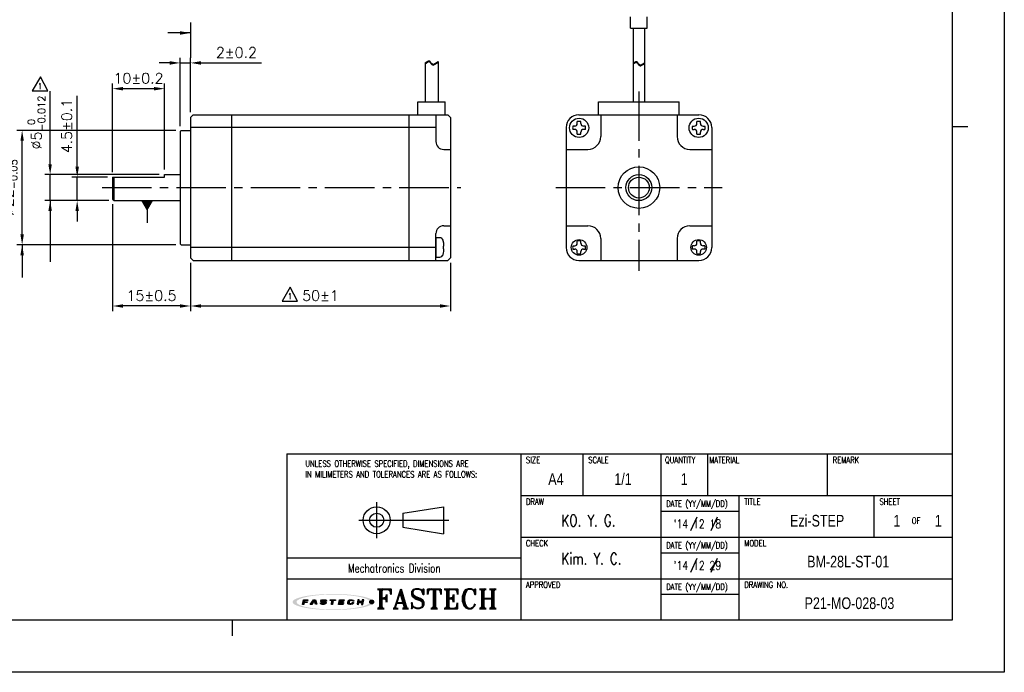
# Model space of a CAD drawing. Header units: millimetres. Extents: x 0 to 297, y 0 to 210.
# Tile 2 of 3: x 108 to 297, y 0 to 126. Entities that reach past the tile are written whole.
import ezdxf

# ---------------------------------------------------------------- set-up
doc = ezdxf.new("R2010")
doc.units = ezdxf.units.MM
doc.header["$PDSIZE"] = -1
doc.linetypes.add('CENTER2', pattern=[28.575, 19.05, -3.175, 3.175, -3.175])
doc.layers.add('\\M+5B4D6\\M+5CAB5\\M+5CFDF', color=7, linetype='Continuous', lineweight=25)
for name, color, linetype in [('DIM', 3, 'Continuous'), ('LAYER_2', 1, 'Continuous'), ('LAYER_4', 3, 'Continuous'), ('SHEET', 1, 'Continuous')]:
    doc.layers.add(name, color=color, linetype=linetype)
doc.styles.add('SHB', font='romans.shx', dxfattribs={"width": 0.75, "bigfont": 'whgtxt.shx'})
doc.styles.add('SHEET1', font='ROMANS.SHX', dxfattribs={"width": 0.8, "height": 3})
doc.styles.add('SHEET2', font='txt', dxfattribs={"width": 0.8, "height": 3})
doc.styles.add('SHEET3', font='ROMANT.SHX', dxfattribs={"height": 3})
doc.styles.get("Standard").update_dxf_attribs({"font": 'txt.shx', "bigfont": 'whgtxt.shx'})
doc.dimstyles.new('ISO-25', dxfattribs={"dimtxt": 2.5, "dimasz": 2.5, "dimexe": 1.25, "dimexo": 0.625, "dimtad": 1, "dimtxsty": 'Standard', "dimcen": 2.5, "dimadec": 0, "dimazin": 0, "dimtfac": 1, "dimtmove": 0, "dimatfit": 3, "dimfxl": 0, "dimarcsym": 0})

# ---------------------------------------------------------------- blocks, each defined once
blk = doc.blocks.new('AI9-BLK2')
at = {"layer": 'LAYER_4'}
h = blk.add_hatch(color=12, dxfattribs=at)
edge = h.paths.add_edge_path()
edge.add_spline(control_points=[(66.5, 0), (66.5, -3.5), (61.3, -5.3), (58.7, -6.3), (52, -8.8), (44.8, -10), (37.7, -11), (17.3, -13.9), (-3.7, -14.1), (-24.3, -12.5), (-32.9, -11.8), (-41.6, -10.8), (-50, -8.9), (-54.9, -7.7), (-60.6, -6.4), (-64.7, -3.2), (-73, 3.4), (-52.4, 8.3), (-49.2, 9), (-40.6, 10.9), (-31.8, 11.9), (-23.1, 12.6), (-12.4, 13.4), (-1.5, 13.6), (9.2, 13.3), (19.1, 13), (29, 12.3), (38.8, 10.9), (45.7, 9.9), (52.7, 8.7), (59.3, 6.1), (61.8, 5.2), (66.5, 3.3), (66.5, 0), (66.6, -0.8), (73.6, -0.7), (73.6, 0), (73.5, 3.5), (68.7, 5.4), (66.1, 6.4), (59.6, 9), (52.6, 10.3), (45.8, 11.3), (24.9, 14.6), (3.4, 15.1), (-17.7, 14), (-27.4, 13.6), (-37.2, 12.7), (-46.8, 11.2), (-53.5, 10.1), (-60.4, 8.7), (-66.7, 6.1), (-69.1, 5.1), (-73.9, 3.1), (-73.6, -0.3), (-73.4, -3.7), (-68.1, -5.6), (-65.5, -6.6), (-58.9, -9.2), (-51.8, -10.4), (-44.8, -11.5), (-35, -13), (-25, -13.7), (-15.1, -14.2), (5.8, -15), (27.1, -14.4), (47.8, -11), (54.2, -9.9), (60.6, -8.6), (66.6, -6.1), (69.1, -5.1), (73.5, -3.2), (73.6, 0), (73.6, 0.8), (66.6, 0.9), (66.5, 0)], knot_values=[0, 0, 0, 0, 1, 1, 1, 2, 2, 2, 3, 3, 3, 4, 4, 4, 5, 5, 5, 6, 6, 6, 7, 7, 7, 8, 8, 8, 9, 9, 9, 10, 10, 10, 11, 11, 11, 12, 12, 12, 13, 13, 13, 14, 14, 14, 15, 15, 15, 16, 16, 16, 17, 17, 17, 18, 18, 18, 19, 19, 19, 20, 20, 20, 21, 21, 21, 22, 22, 22, 23, 23, 23, 24, 24, 24, 25, 25, 25, 25], degree=3, periodic=0)
blk = doc.blocks.new('AI9-BLK1')
at = {"layer": 'LAYER_4', "color": 7}
blk.add_blockref('AI9-BLK2', (0, 0), dxfattribs=at)
blk = doc.blocks.new('AI9-BLK3')
at = {"layer": 'LAYER_2'}
for points in [[(-55.6, -4.3), (-54.1, 4.2), (-45.8, 4.1), (-46, 2.8), (-51.9, 2.8), (-52.2, 0.7), (-46.8, 0.6), (-47, -0.8), (-52.4, -0.8), (-53.1, -4.3)], [(-41.4, -4.2), (-35.7, 4.2), (-32.1, 4.2), (-29.5, -4.1), (-32.2, -4.1), (-34.2, 2.7), (-38.7, -4.2)], [(-5.3, 4.2), (4.3, 4.1), (4.1, 2.7), (0.4, 2.7), (-0.8, -4.2), (-3.2, -4.2), (-2.1, 2.7), (-5.6, 2.7)], [(11.4, 4.2), (20, 4.1), (19.8, 2.8), (13.7, 2.8), (13.4, 0.8), (19, 0.7), (18.8, -0.6), (13.1, -0.6), (12.7, -2.7), (18.7, -2.8), (18.5, -4.2), (9.9, -4.2)], [(45, 4.2), (43.5, -4.1), (46, -4.2), (46.6, -0.6), (52.3, -0.7), (51.7, -4.2), (54.1, -4.2), (55.6, 4.2), (53.1, 4.2), (52.5, 0.8), (46.9, 0.8), (47.5, 4.2)]]:
    blk.add_hatch(color=12, dxfattribs=at).paths.add_polyline_path(points)
h = blk.add_hatch(color=12, dxfattribs=at)
edge = h.paths.add_edge_path()
edge.add_spline(control_points=[(-15.2, -1.5), (-15.2, -2.9), (-16.3, -2.9), (-17.5, -2.9), (-17.7, -2.9), (-18.2, -2.9), (-18.5, -2.9), (-20, -2.9), (-20.4, -2.7), (-20.4, -2.1), (-20.4, -1.9), (-20.4, -1.4), (-20.4, -1.4), (-20.4, -1.4), (-22.9, -1.4), (-22.9, -1.4), (-22.9, -1.4), (-22.9, -2.3), (-22.9, -2.5), (-22.9, -3.9), (-21.3, -4.3), (-19.8, -4.3), (-19.5, -4.3), (-17.1, -4.3), (-16.9, -4.3), (-14.1, -4.3), (-12.8, -3.1), (-12.8, -1.8), (-12.8, -1.7), (-12.8, -1.1), (-12.8, -1), (-12.8, 0.2), (-14.1, 0.7), (-16.1, 0.7), (-16.3, 0.7), (-17.5, 0.7), (-17.7, 0.7), (-19.1, 0.7), (-19.7, 0.9), (-19.6, 1.9), (-19.5, 2.9), (-18.4, 2.9), (-17.8, 2.9), (-17.6, 2.9), (-16.5, 2.9), (-16.2, 2.9), (-15, 2.9), (-14.8, 2.6), (-14.8, 2.3), (-14.8, 2.1), (-14.9, 1.7), (-14.9, 1.7), (-14.9, 1.7), (-12.3, 1.6), (-12.3, 1.6), (-12.3, 1.6), (-12.3, 2.6), (-12.3, 2.8), (-12.3, 3.9), (-14.1, 4.3), (-15.7, 4.3), (-16.8, 4.3), (-17.9, 4.3), (-18.2, 4.3), (-20.4, 4.3), (-22, 3.6), (-22.1, 2), (-22.1, 1.8), (-22.1, 1.3), (-22.1, 1.1), (-22.2, -0.1), (-20.7, -0.6), (-19.2, -0.6), (-19, -0.6), (-17.3, -0.7), (-17.1, -0.7), (-15.5, -0.7), (-15.2, -1.1), (-15.2, -1.5)], knot_values=[0, 0, 0, 0, 1, 1, 1, 2, 2, 2, 3, 3, 3, 4, 4, 4, 5, 5, 5, 6, 6, 6, 7, 7, 7, 8, 8, 8, 9, 9, 9, 10, 10, 10, 11, 11, 11, 12, 12, 12, 13, 13, 13, 14, 14, 14, 15, 15, 15, 16, 16, 16, 17, 17, 17, 18, 18, 18, 19, 19, 19, 20, 20, 20, 21, 21, 21, 22, 22, 22, 23, 23, 23, 24, 24, 24, 25, 25, 25, 26, 26, 26, 26], degree=3, periodic=0)
h = blk.add_hatch(color=12, dxfattribs=at)
edge = h.paths.add_edge_path()
edge.add_spline(control_points=[(35, 1.4), (35, 1.4), (37.4, 1.4), (37.4, 1.4), (37.4, 1.4), (37.5, 2), (37.5, 2.4), (37.5, 3.1), (37.3, 4.2), (34.5, 4.2), (34.2, 4.2), (32.2, 4.2), (31.6, 4.2), (28.5, 4.3), (27.4, 2.7), (27.2, 1.5), (27.1, 1), (26.8, -0.6), (26.7, -1.2), (26.5, -2.6), (26.6, -4.3), (30.1, -4.3), (30.5, -4.3), (31.7, -4.3), (32.2, -4.3), (34.9, -4.3), (36.6, -4), (36.9, -2.3), (36.9, -1.9), (37, -1.1), (37, -1.1), (37, -1.1), (34.6, -1.1), (34.6, -1.1), (34.6, -1.1), (34.6, -1.6), (34.6, -1.7), (34.4, -2.5), (33.8, -2.8), (32.5, -2.8), (32.2, -2.8), (31.2, -2.8), (30.8, -2.8), (29.4, -2.8), (29.1, -2.3), (29.2, -1.4), (29.2, -1), (29.5, 0.7), (29.5, 1.1), (29.8, 2.5), (30.7, 2.8), (31.7, 2.8), (32.2, 2.8), (33.4, 2.8), (33.7, 2.8), (34.7, 2.8), (35.1, 2.5), (35.1, 1.9), (35, 1.7), (35, 1.4), (35, 1.4)], knot_values=[0, 0, 0, 0, 1, 1, 1, 2, 2, 2, 3, 3, 3, 4, 4, 4, 5, 5, 5, 6, 6, 6, 7, 7, 7, 8, 8, 8, 9, 9, 9, 10, 10, 10, 11, 11, 11, 12, 12, 12, 13, 13, 13, 14, 14, 14, 15, 15, 15, 16, 16, 16, 17, 17, 17, 18, 18, 18, 19, 19, 19, 20, 20, 20, 20], degree=3, periodic=0)
at = {"layer": 'LAYER_2', "color": 12}
for points in [[(-55.6, -4.3), (-54.1, 4.2), (-45.8, 4.1), (-46, 2.8), (-51.9, 2.8), (-52.2, 0.7), (-46.8, 0.6), (-47, -0.8), (-52.4, -0.8), (-53.1, -4.3)], [(-41.4, -4.2), (-35.7, 4.2), (-32.1, 4.2), (-29.5, -4.1), (-32.2, -4.1), (-34.2, 2.7), (-38.7, -4.2)], [(-5.3, 4.2), (4.3, 4.1), (4.1, 2.7), (0.4, 2.7), (-0.8, -4.2), (-3.2, -4.2), (-2.1, 2.7), (-5.6, 2.7)], [(11.4, 4.2), (20, 4.1), (19.8, 2.8), (13.7, 2.8), (13.4, 0.8), (19, 0.7), (18.8, -0.6), (13.1, -0.6), (12.7, -2.7), (18.7, -2.8), (18.5, -4.2), (9.9, -4.2)], [(45, 4.2), (43.5, -4.1), (46, -4.2), (46.6, -0.6), (52.3, -0.7), (51.7, -4.2), (54.1, -4.2), (55.6, 4.2), (53.1, 4.2), (52.5, 0.8), (46.9, 0.8), (47.5, 4.2)]]:
    blk.add_lwpolyline(points, close=True, dxfattribs=at)
for points, knots in [([(-15.2, -1.5), (-15.2, -2.9), (-16.3, -2.9), (-17.5, -2.9), (-17.7, -2.9), (-18.2, -2.9), (-18.5, -2.9), (-20, -2.9), (-20.4, -2.7), (-20.4, -2.1), (-20.4, -1.9), (-20.4, -1.4), (-20.4, -1.4), (-20.4, -1.4), (-22.9, -1.4), (-22.9, -1.4), (-22.9, -1.4), (-22.9, -2.3), (-22.9, -2.5), (-22.9, -3.9), (-21.3, -4.3), (-19.8, -4.3), (-19.5, -4.3), (-17.1, -4.3), (-16.9, -4.3), (-14.1, -4.3), (-12.8, -3.1), (-12.8, -1.8), (-12.8, -1.7), (-12.8, -1.1), (-12.8, -1), (-12.8, 0.2), (-14.1, 0.7), (-16.1, 0.7), (-16.3, 0.7), (-17.5, 0.7), (-17.7, 0.7), (-19.1, 0.7), (-19.7, 0.9), (-19.6, 1.9), (-19.5, 2.9), (-18.4, 2.9), (-17.8, 2.9), (-17.6, 2.9), (-16.5, 2.9), (-16.2, 2.9), (-15, 2.9), (-14.8, 2.6), (-14.8, 2.3), (-14.8, 2.1), (-14.9, 1.7), (-14.9, 1.7), (-14.9, 1.7), (-12.3, 1.6), (-12.3, 1.6), (-12.3, 1.6), (-12.3, 2.6), (-12.3, 2.8), (-12.3, 3.9), (-14.1, 4.3), (-15.7, 4.3), (-16.8, 4.3), (-17.9, 4.3), (-18.2, 4.3), (-20.4, 4.3), (-22, 3.6), (-22.1, 2), (-22.1, 1.8), (-22.1, 1.3), (-22.1, 1.1), (-22.2, -0.1), (-20.7, -0.6), (-19.2, -0.6), (-19, -0.6), (-17.3, -0.7), (-17.1, -0.7), (-15.5, -0.7), (-15.2, -1.1), (-15.2, -1.5)], [0, 0, 0, 0, 1, 1, 1, 2, 2, 2, 3, 3, 3, 4, 4, 4, 5, 5, 5, 6, 6, 6, 7, 7, 7, 8, 8, 8, 9, 9, 9, 10, 10, 10, 11, 11, 11, 12, 12, 12, 13, 13, 13, 14, 14, 14, 15, 15, 15, 16, 16, 16, 17, 17, 17, 18, 18, 18, 19, 19, 19, 20, 20, 20, 21, 21, 21, 22, 22, 22, 23, 23, 23, 24, 24, 24, 25, 25, 25, 26, 26, 26, 26]), ([(35, 1.4), (35, 1.4), (37.4, 1.4), (37.4, 1.4), (37.4, 1.4), (37.5, 2), (37.5, 2.4), (37.5, 3.1), (37.3, 4.2), (34.5, 4.2), (34.2, 4.2), (32.2, 4.2), (31.6, 4.2), (28.5, 4.3), (27.4, 2.7), (27.2, 1.5), (27.1, 1), (26.8, -0.6), (26.7, -1.2), (26.5, -2.6), (26.6, -4.3), (30.1, -4.3), (30.5, -4.3), (31.7, -4.3), (32.2, -4.3), (34.9, -4.3), (36.6, -4), (36.9, -2.3), (36.9, -1.9), (37, -1.1), (37, -1.1), (37, -1.1), (34.6, -1.1), (34.6, -1.1), (34.6, -1.1), (34.6, -1.6), (34.6, -1.7), (34.4, -2.5), (33.8, -2.8), (32.5, -2.8), (32.2, -2.8), (31.2, -2.8), (30.8, -2.8), (29.4, -2.8), (29.1, -2.3), (29.2, -1.4), (29.2, -1), (29.5, 0.7), (29.5, 1.1), (29.8, 2.5), (30.7, 2.8), (31.7, 2.8), (32.2, 2.8), (33.4, 2.8), (33.7, 2.8), (34.7, 2.8), (35.1, 2.5), (35.1, 1.9), (35, 1.7), (35, 1.4), (35, 1.4)], [0, 0, 0, 0, 1, 1, 1, 2, 2, 2, 3, 3, 3, 4, 4, 4, 5, 5, 5, 6, 6, 6, 7, 7, 7, 8, 8, 8, 9, 9, 9, 10, 10, 10, 11, 11, 11, 12, 12, 12, 13, 13, 13, 14, 14, 14, 15, 15, 15, 16, 16, 16, 17, 17, 17, 18, 18, 18, 19, 19, 19, 20, 20, 20, 20])]:
    blk.add_open_spline(points, degree=3, knots=knots, dxfattribs=at)
blk = doc.blocks.new('*D9')
at = {"color": 8, "lineweight": -2}
for p, q in [((125.48, 96.22), (125.48, 113.25)), ((127.48, 112.25), (133.48, 112.25)), ((135.48, 96.72), (135.48, 113.25))]:
    blk.add_line(p, q, dxfattribs=at)
at = {"color": 8}
for points in [[(127.48, 112.58), (127.48, 111.91), (125.48, 112.25)], [(133.48, 112.58), (133.48, 111.91), (135.48, 112.25)]]:
    blk.add_solid(points, dxfattribs=at)
at = {"layer": 'Defpoints', "color": 0}
for p in [(135.48, 112.25), (125.48, 95.22), (135.48, 95.72)]:
    blk.add_point(p, dxfattribs=at)
at = {"color": 3, "insert": (130.48, 114.25), "char_height": 2, "attachment_point": 5}
blk.add_mtext('\\A1;10±0.2', dxfattribs=at)
blk = doc.blocks.new('*D10')
at = {"color": 8, "lineweight": -2}
for p, q in [((138.48, 105.02), (138.48, 118.2)), ((140.48, 107.72), (140.48, 118.2)), ((136.48, 117.2), (134.48, 117.2)), ((138.48, 117.2), (140.48, 117.2)), ((142.48, 117.2), (154.14, 117.2))]:
    blk.add_line(p, q, dxfattribs=at)
at = {"color": 8}
for points in [[(136.48, 117.53), (136.48, 116.86), (138.48, 117.2)], [(142.48, 117.53), (142.48, 116.86), (140.48, 117.2)]]:
    blk.add_solid(points, dxfattribs=at)
at = {"layer": 'Defpoints', "color": 0}
for p in [(140.48, 117.2), (140.48, 106.72), (138.48, 104.02)]:
    blk.add_point(p, dxfattribs=at)
at = {"color": 3, "insert": (149.31, 119.2), "char_height": 2, "attachment_point": 5}
blk.add_mtext('\\A1;2±0.2', dxfattribs=at)
blk = doc.blocks.new('*D11')
at = {"color": 8, "lineweight": -2}
for p, q in [((125.48, 90.02), (125.48, 69.45)), ((140.48, 78.72), (140.48, 69.45)), ((138.48, 70.45), (127.48, 70.45))]:
    blk.add_line(p, q, dxfattribs=at)
at = {"color": 8}
for points in [[(127.48, 70.78), (127.48, 70.12), (125.48, 70.45)], [(138.48, 70.78), (138.48, 70.12), (140.48, 70.45)]]:
    blk.add_solid(points, dxfattribs=at)
at = {"layer": 'Defpoints', "color": 0}
for p in [(125.48, 91.02), (140.48, 79.72), (125.48, 70.45)]:
    blk.add_point(p, dxfattribs=at)
at = {"color": 3, "insert": (132.98, 72.45), "char_height": 2, "attachment_point": 5}
blk.add_mtext('\\A1;15±0.5', dxfattribs=at)
blk = doc.blocks.new('*D12')
at = {"color": 8, "lineweight": -2}
for p, q in [((140.48, 78.72), (140.48, 69.45)), ((190.48, 78.72), (190.48, 69.45)), ((142.48, 70.45), (188.48, 70.45))]:
    blk.add_line(p, q, dxfattribs=at)
at = {"color": 8}
for points in [[(142.48, 70.78), (142.48, 70.12), (140.48, 70.45)], [(188.48, 70.78), (188.48, 70.12), (190.48, 70.45)]]:
    blk.add_solid(points, dxfattribs=at)
at = {"layer": 'Defpoints', "color": 0}
for p in [(140.48, 79.72), (190.48, 79.72), (190.48, 70.45)]:
    blk.add_point(p, dxfattribs=at)
at = {"color": 3, "insert": (165.48, 72.45), "char_height": 2, "attachment_point": 5}
blk.add_mtext('\\A1;50±1', dxfattribs=at)
blk = doc.blocks.new('*D13')
at = {"color": 8, "lineweight": -2}
for p, q in [((118.68, 97.22), (118.68, 110.89)), ((124.48, 95.22), (117.68, 95.22)), ((118.68, 90.72), (118.68, 95.22)), ((124.78, 90.72), (117.68, 90.72)), ((118.68, 88.72), (118.68, 86.72))]:
    blk.add_line(p, q, dxfattribs=at)
at = {"color": 8}
for points in [[(118.35, 97.22), (119.01, 97.22), (118.68, 95.22)], [(118.35, 88.72), (119.01, 88.72), (118.68, 90.72)]]:
    blk.add_solid(points, dxfattribs=at)
at = {"layer": 'Defpoints', "color": 0}
for p in [(118.68, 95.22), (125.48, 95.22), (125.78, 90.72)]:
    blk.add_point(p, dxfattribs=at)
at = {"color": 3, "insert": (116.68, 105.05), "char_height": 2, "attachment_point": 5, "rotation": 90}
blk.add_mtext('\\A1;4.5±0.1', dxfattribs=at)
blk = doc.blocks.new('*D14')
at = {"color": 8, "lineweight": -2}
for p, q in [((113.48, 97.72), (113.48, 111.79)), ((134.48, 95.72), (112.48, 95.72)), ((113.48, 90.72), (113.48, 95.72)), ((124.78, 90.72), (112.48, 90.72)), ((113.48, 88.72), (113.48, 86.72))]:
    blk.add_line(p, q, dxfattribs=at)
at = {"color": 8}
for points in [[(113.14, 97.72), (113.81, 97.72), (113.48, 95.72)], [(113.14, 88.72), (113.81, 88.72), (113.48, 90.72)]]:
    blk.add_solid(points, dxfattribs=at)
at = {"layer": 'Defpoints', "color": 0}
for p in [(113.48, 95.72), (135.48, 95.72), (125.78, 90.72)]:
    blk.add_point(p, dxfattribs=at)
at = {"color": 3, "insert": (110.84, 105.75), "char_height": 2, "attachment_point": 5, "rotation": 90}
blk.add_mtext('\\A1;%%C5{\\H1.400000;\\S 0^ -0.012;}', dxfattribs=at)
blk = doc.blocks.new('*D15')
at = {"color": 8, "lineweight": -2}
for p, q in [((137.68, 104.22), (107.09, 104.22)), ((108.09, 84.22), (108.09, 102.22)), ((137.68, 82.22), (107.09, 82.22))]:
    blk.add_line(p, q, dxfattribs=at)
at = {"color": 8}
for points in [[(107.76, 102.22), (108.43, 102.22), (108.09, 104.22)], [(107.76, 84.22), (108.43, 84.22), (108.09, 82.22)]]:
    blk.add_solid(points, dxfattribs=at)
at = {"layer": 'Defpoints', "color": 0}
for p in [(108.09, 104.22), (138.68, 104.22), (138.68, 82.22)]:
    blk.add_point(p, dxfattribs=at)
at = {"color": 3, "insert": (105.46, 93.22), "char_height": 2, "attachment_point": 5, "rotation": 90}
blk.add_mtext('\\A1;%%C22{\\H1.400000;\\S 0^ -0.05;}', dxfattribs=at)

msp = doc.modelspace()

# ---------------------------------------------------------------- hatches: boundary and pattern name
h = msp.add_hatch(color=1)
edge = h.paths.add_edge_path()
edge.add_arc((175.3273, 13.5263), 0.3631, 0, 360)

# ---------------------------------------------------------------- linework, layer by layer
at = {"color": 0}
for p, q in [((225.1057, 123.8629), (225.1057, 126.0685)), ((228.3256, 123.8629), (228.3256, 126.0678)), ((225.1057, 123.8629), (228.3256, 123.8629))]:
    msp.add_line(p, q, dxfattribs=at)
at = {"color": 8}
msp.add_line((140.4783, 124.9595), (140.4783, 118.1978), dxfattribs=at)
for p, q in [((225.6407, 123.8629), (225.6407, 109.7201)), ((227.7907, 123.8629), (227.7907, 109.7201)), ((185.6156, 117.2071), (186.1184, 117.5637)), ((186.1184, 117.5637), (186.2373, 117.6154)), ((186.1184, 117.3967), (186.2373, 117.4484)), ((186.2373, 117.6154), (186.3495, 117.622)), ((186.2373, 117.4484), (186.3495, 117.455)), ((186.3495, 117.622), (186.427, 117.5902)), ((186.3495, 117.455), (186.427, 117.4232)), ((186.427, 117.5902), (186.4984, 117.5314)), ((186.427, 117.4232), (186.4984, 117.3644)), ((186.4984, 117.5314), (186.5667, 117.4536)), ((186.5667, 117.4536), (186.6347, 117.3647)), ((187.2969, 116.9899), (188.1156, 117.4565)), ((188.1156, 117.4565), (188.1156, 109.7201)), ((225.6407, 117.17), (225.9897, 117.4176)), ((225.9897, 117.4176), (226.1086, 117.4693)), ((226.1086, 117.4693), (226.2208, 117.4759)), ((226.2208, 117.4759), (226.2983, 117.444)), ((226.2983, 117.444), (226.3697, 117.3853)), ((185.6156, 117.0401), (186.1184, 117.3967)), ((185.6156, 117.2071), (185.6156, 109.7201)), ((186.4984, 117.3644), (186.5667, 117.2866)), ((186.5667, 117.2866), (186.6347, 117.1977)), ((186.6347, 117.3647), (186.7057, 117.2725)), ((186.6347, 117.1977), (186.7057, 117.1055)), ((186.7057, 117.2725), (186.7958, 117.1696)), ((186.7057, 117.1055), (186.7958, 117.0026)), ((186.7958, 117.1696), (186.8925, 117.0801)), ((186.7958, 117.0026), (186.8925, 116.9131)), ((186.8925, 117.0801), (186.9939, 117.0113)), ((186.8925, 116.9131), (186.9939, 116.8443)), ((186.9939, 117.0113), (187.0987, 116.9701)), ((186.9939, 116.8443), (187.0987, 116.8031)), ((187.0987, 116.9701), (187.2051, 116.9638)), ((187.0987, 116.8031), (187.2051, 116.7968)), ((187.2051, 116.9638), (187.2969, 116.9899)), ((187.2051, 116.7968), (187.2969, 116.8229)), ((187.2969, 116.8229), (188.1156, 117.2895)), ((225.6407, 117.003), (225.9897, 117.2506)), ((225.9897, 117.2506), (226.1086, 117.3023)), ((226.1086, 117.3023), (226.2208, 117.3089)), ((226.2208, 117.3089), (226.2983, 117.277)), ((226.2983, 117.277), (226.3697, 117.2183)), ((226.3697, 117.3853), (226.438, 117.3075)), ((226.3697, 117.2183), (226.438, 117.1405)), ((226.438, 117.3075), (226.506, 117.2186)), ((226.438, 117.1405), (226.506, 117.0516)), ((226.506, 117.2186), (226.577, 117.1264)), ((226.506, 117.0516), (226.577, 116.9594)), ((226.577, 117.1264), (226.6671, 117.0234)), ((226.577, 116.9594), (226.6671, 116.8564)), ((226.6671, 117.0234), (226.7638, 116.934)), ((226.6671, 116.8564), (226.7638, 116.767)), ((226.7638, 116.934), (226.8652, 116.8651)), ((226.7638, 116.767), (226.8652, 116.6981)), ((226.8652, 116.8651), (226.97, 116.824)), ((226.8652, 116.6981), (226.97, 116.657)), ((226.97, 116.824), (227.0764, 116.8176)), ((226.97, 116.657), (227.0764, 116.6506)), ((227.0764, 116.8176), (227.1682, 116.8437)), ((227.0764, 116.6506), (227.1682, 116.6767)), ((227.1682, 116.8437), (227.7907, 117.1985)), ((227.1682, 116.6767), (227.7907, 117.0315)), ((184.1786, 107.2201), (184.1786, 109.7201)), ((186.3486, 109.7201), (187.3086, 109.7201)), ((189.4786, 107.2201), (189.4786, 109.7201)), ((218.9657, 107.2201), (218.9657, 109.7201)), ((234.4657, 107.2201), (234.4657, 109.7201)), ((187.6733, 83.5699), (187.6733, 79.8702))]:
    msp.add_line(p, q)
at = {"color": 1, "linetype": 'CENTER2', "ltscale": 0.5}
for p, q in [((226.7157, 111.7201), (226.7157, 77.2201)), ((123.4783, 93.2201), (192.4786, 93.2201)), ((210.7157, 93.2201), (242.7157, 93.2201))]:
    msp.add_line(p, q, dxfattribs=at)
at = {"color": 4}
for p, q in [((287, 105), (290, 105)), ((148.5, 10), (148.5, 7))]:
    msp.add_line(p, q, dxfattribs=at)
at = {"extrusion": (-1e-16, -1, 0)}
for p, q in [((188.4414, 83.5699), (187.6733, 83.5699)), ((189.1312, 82.787), (189.1312, 82.8148)), ((189.1312, 82.8148), (189.1312, 82.787)), ((189.1312, 81.4753), (189.1312, 81.9649)), ((187.6733, 79.8702), (188.4414, 79.8702)), ((189.1312, 80.6254), (189.1312, 80.6531))]:
    msp.add_line(p, q, dxfattribs=at)
at = {"lineweight": 35}
msp.add_line((187.6733, 80.5991), (187.6733, 83.2346), dxfattribs=at)
at = {"color": 6}
msp.add_lwpolyline([(0, 210), (297, 210), (297, 0), (0, 0)], close=True, dxfattribs=at)
at = {"color": 4}
msp.add_lwpolyline([(10, 200), (287, 200), (287, 10), (10, 10)], close=True, dxfattribs=at)
for centre in [(215.2157, 104.7201), (238.2157, 104.7201)]:
    msp.add_circle(centre, 1.85)
at = {"color": 1}
msp.add_circle((175.3273, 13.5263), 0.3631, dxfattribs=at)
for centre, radius, start, end in [((188.4414, 82.9357), 0.6342, 17.148404, 90), ((184.5021, 81.7202), 4.7568, 13.303619, 17.148404), ((188.4414, 80.5044), 0.6342, 270, 342.851596), ((184.5021, 81.72), 4.7568, 342.851596, 346.696381)]:
    msp.add_arc(centre, radius, start, end)
for points, knots in [([(189.2138, 82.3227), (189.1962, 82.4616), (189.1721, 82.6015), (189.1384, 82.7557), (189.1348, 82.7714), (189.1312, 82.787)], [13.853196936, 13.853196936, 13.853196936, 13.853196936, 14.222938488, 14.222938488, 14.264868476, 14.264868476, 14.264868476, 14.264868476]), ([(189.1312, 81.9649), (189.1348, 81.9651), (189.1384, 81.9654), (189.1721, 81.9681), (189.1962, 81.9705), (189.2138, 81.973)], [12.353396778, 12.353396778, 12.353396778, 12.353396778, 12.395326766, 12.395326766, 12.765068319, 12.765068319, 12.765068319, 12.765068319]), ([(189.2138, 81.4672), (189.1962, 81.4696), (189.1721, 81.472), (189.1384, 81.4747), (189.1348, 81.475), (189.1312, 81.4753)], [13.853196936, 13.853196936, 13.853196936, 13.853196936, 14.222938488, 14.222938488, 14.264868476, 14.264868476, 14.264868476, 14.264868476]), ([(189.2138, 81.973), (189.1962, 81.9705), (189.1721, 81.9681), (189.1385, 81.9654), (189.135, 81.9651), (189.1315, 81.9649)], [13.853196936, 13.853196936, 13.853196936, 13.853196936, 14.222938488, 14.222938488, 14.263757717, 14.263757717, 14.263757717, 14.263757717]), ([(189.1312, 80.6531), (189.1348, 80.6688), (189.1384, 80.6844), (189.1721, 80.8387), (189.1962, 80.9786), (189.2138, 81.1174)], [12.353396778, 12.353396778, 12.353396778, 12.353396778, 12.395326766, 12.395326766, 12.765068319, 12.765068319, 12.765068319, 12.765068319])]:
    msp.add_open_spline(points, degree=3, knots=knots)
for points in [[(189.2315, 82.0807), (189.2281, 82.1602), (189.2223, 82.2411), (189.2138, 82.3227)], [(189.2138, 81.973), (189.2223, 82.0093), (189.2281, 82.0453), (189.2315, 82.0807)], [(189.2139, 81.9732), (189.2138, 81.9731), (189.2138, 81.973), (189.2138, 81.973)], [(189.2315, 81.3594), (189.2281, 81.3948), (189.2223, 81.4308), (189.2138, 81.4672)], [(189.2138, 81.1174), (189.2223, 81.199), (189.2281, 81.2799), (189.2315, 81.3594)]]:
    msp.add_open_spline(points, degree=3)
at = {"layer": '\\M+5B4D6\\M+5CAB5\\M+5CFDF'}
for p, q in [((184.1786, 109.7201), (189.4786, 109.7201)), ((218.9657, 109.7201), (234.4657, 109.7201)), ((140.4783, 106.7201), (140.9783, 107.2201)), ((140.4783, 106.7201), (140.4783, 79.7201)), ((140.9783, 107.2201), (156.2939, 107.2201)), ((148.4426, 79.2201), (148.4426, 107.2201)), ((156.2939, 107.2201), (189.9786, 107.2201)), ((182.4786, 107.2201), (182.4786, 79.2201)), ((187.6733, 107.2201), (187.6733, 102.0701)), ((190.4786, 106.7201), (189.9786, 107.2201)), ((190.4786, 106.7201), (190.4786, 79.7201)), ((215.1657, 107.2201), (238.2657, 107.2201)), ((219.3657, 107.2201), (219.3657, 103.0201)), ((234.0657, 107.2201), (234.0657, 103.0201)), ((138.4783, 104.0201), (138.6783, 104.2201)), ((138.6783, 104.2201), (140.4783, 104.2201)), ((156.2939, 104.7701), (140.4783, 104.7701)), ((187.6733, 104.7701), (156.2939, 104.7701)), ((212.7157, 104.7701), (212.7157, 81.6701)), ((240.7157, 104.7701), (240.7157, 81.6701)), ((138.4783, 104.0201), (138.4783, 82.4201)), ((189.1733, 100.5701), (190.4786, 100.5701)), ((212.7157, 100.5701), (216.9157, 100.5701)), ((236.5157, 100.5701), (240.7157, 100.5701)), ((125.4783, 95.2201), (125.4783, 91.0201)), ((125.4783, 95.2201), (135.4783, 95.2201)), ((125.7783, 90.7201), (125.7783, 95.2201)), ((135.4783, 95.7201), (138.4783, 95.7201)), ((135.4783, 95.2201), (135.4783, 95.7201)), ((125.4783, 91.0201), (125.7783, 90.7201)), ((125.7783, 90.7201), (138.4783, 90.7201)), ((189.1733, 85.8701), (190.4786, 85.8701)), ((212.7157, 85.8701), (216.9157, 85.8701)), ((236.5157, 85.8701), (240.7157, 85.8701)), ((187.6733, 79.2201), (187.6733, 84.3701)), ((219.3657, 83.4201), (219.3657, 79.2201)), ((234.0657, 83.4201), (234.0657, 79.2201)), ((138.6783, 82.2201), (138.4783, 82.4201)), ((138.6783, 82.2201), (140.4783, 82.2201)), ((156.2939, 81.6701), (140.4783, 81.6701)), ((187.6733, 81.6701), (156.2939, 81.6701)), ((140.4783, 79.7201), (140.9783, 79.2201)), ((189.9786, 79.2201), (190.4786, 79.7201)), ((140.9783, 79.2201), (156.2939, 79.2201)), ((156.2939, 79.2201), (189.9786, 79.2201)), ((215.1657, 79.2201), (238.2657, 79.2201))]:
    msp.add_line(p, q, dxfattribs=at)
at = {"layer": '\\M+5B4D6\\M+5CAB5\\M+5CFDF', "color": 0, "linetype": 'ByBlock'}
for p, q in [((214.3735, 105.0308), (214.0115, 105.0308)), ((214.3735, 104.4093), (214.0115, 104.4093)), ((214.8735, 105.5308), (214.8735, 105.9157)), ((215.5578, 105.5308), (215.5578, 105.9157)), ((216.4198, 105.0308), (216.0578, 105.0308)), ((216.4198, 104.4093), (216.0578, 104.4093)), ((237.0115, 105.0308), (237.3735, 105.0308)), ((237.0115, 104.4093), (237.3735, 104.4093)), ((237.8735, 105.5308), (237.8735, 105.9157)), ((238.5578, 105.5308), (238.5578, 105.9157)), ((239.0578, 105.0308), (239.4198, 105.0308)), ((239.0578, 104.4093), (239.4198, 104.4093)), ((214.8735, 103.5244), (214.8735, 103.9093)), ((215.5578, 103.5244), (215.5578, 103.9093)), ((237.8735, 103.5244), (237.8735, 103.9093)), ((238.5578, 103.5244), (238.5578, 103.9093)), ((214.0115, 82.0308), (214.3735, 82.0308)), ((214.8735, 82.5308), (214.8735, 82.9157)), ((215.5578, 82.5308), (215.5578, 82.9157)), ((216.0578, 82.0308), (216.4198, 82.0308)), ((237.3735, 82.0308), (237.0115, 82.0308)), ((237.8735, 82.5308), (237.8735, 82.9157)), ((238.5578, 82.5308), (238.5578, 82.9157)), ((239.4198, 82.0308), (239.0578, 82.0308)), ((214.0115, 81.4093), (214.3735, 81.4093)), ((214.8735, 80.5244), (214.8735, 80.9093)), ((215.5578, 80.5244), (215.5578, 80.9093)), ((216.0578, 81.4093), (216.4198, 81.4093)), ((237.3735, 81.4093), (237.0115, 81.4093)), ((237.8735, 80.5244), (237.8735, 80.9093)), ((238.5578, 80.5244), (238.5578, 80.9093)), ((239.4198, 81.4093), (239.0578, 81.4093))]:
    msp.add_line(p, q, dxfattribs=at)
at = {"layer": '\\M+5B4D6\\M+5CAB5\\M+5CFDF'}
for radius in [4, 2.5, 2]:
    msp.add_circle((226.7157, 93.2201), radius, dxfattribs=at)
at = {"layer": '\\M+5B4D6\\M+5CAB5\\M+5CFDF', "color": 0, "linetype": 'ByBlock'}
for centre in [(215.2157, 81.7201), (238.2157, 81.7201)]:
    msp.add_circle(centre, 1.5, dxfattribs=at)
at = {"layer": '\\M+5B4D6\\M+5CAB5\\M+5CFDF'}
for centre, radius, start, end in [((215.1657, 104.7701), 2.45, 90, 180), ((238.2657, 104.7701), 2.45, 0, 90), ((216.9157, 103.0201), 2.45, 270, 0), ((236.5157, 103.0201), 2.45, 180, 270), ((189.1733, 102.0701), 1.5, 180, 270), ((189.1733, 84.3701), 1.5, 90, 180), ((216.9157, 83.4201), 2.45, 0, 90), ((236.5157, 83.4201), 2.45, 90, 180), ((215.1657, 81.6701), 2.45, 180, 270), ((238.2657, 81.6701), 2.45, 270, 0)]:
    msp.add_arc(centre, radius, start, end, dxfattribs=at)
at = {"layer": '\\M+5B4D6\\M+5CAB5\\M+5CFDF', "color": 0, "linetype": 'ByBlock'}
for centre, radius, start, end in [((215.2157, 104.7201), 1.2436, 165.529572, 194.470428), ((214.3735, 105.5308), 0.5, 270, 360), ((214.3735, 103.9093), 0.5, 360, 90), ((215.2157, 104.7201), 1.2436, 74.029351, 105.970649), ((216.0578, 105.5308), 0.5, 180, 270), ((216.0578, 103.9093), 0.5, 90, 180), ((215.2157, 104.7201), 1.2436, 345.529572, 14.470428), ((238.2157, 104.7201), 1.2436, 165.529572, 194.470428), ((237.3735, 105.5308), 0.5, 270, 0), ((237.3735, 103.9093), 0.5, 0, 90), ((238.2157, 104.7201), 1.2436, 74.029351, 105.970649), ((239.0578, 105.5308), 0.5, 180, 270), ((239.0578, 103.9093), 0.5, 90, 180), ((238.2157, 104.7201), 1.2436, 345.529572, 14.470428), ((215.2157, 104.7201), 1.2436, 254.029351, 285.970649), ((238.2157, 104.7201), 1.2436, 254.029351, 285.970649), ((215.2157, 81.7201), 1.2436, 165.529572, 194.470428), ((214.3735, 82.5308), 0.5, 270, 0), ((215.2157, 81.7201), 1.2436, 74.029351, 105.970649), ((216.0578, 82.5308), 0.5, 180, 270), ((215.2157, 81.7201), 1.2436, 345.529572, 14.470428), ((238.2157, 81.7201), 1.2436, 165.529572, 194.470428), ((237.3735, 82.5308), 0.5, 270, 360), ((238.2157, 81.7201), 1.2436, 74.029351, 105.970649), ((239.0578, 82.5308), 0.5, 180, 270), ((238.2157, 81.7201), 1.2436, 345.529572, 14.470428), ((214.3735, 80.9093), 0.5, 0, 90), ((215.2157, 81.7201), 1.2436, 254.029351, 285.970649), ((216.0578, 80.9093), 0.5, 90, 180), ((237.3735, 80.9093), 0.5, 360, 90), ((238.2157, 81.7201), 1.2436, 254.029351, 285.970649), ((239.0578, 80.9093), 0.5, 90, 180)]:
    msp.add_arc(centre, radius, start, end, dxfattribs=at)
at = {"layer": 'SHEET', "color": 1, "linetype": 'Continuous'}
for p, q in [((111.6078, 114.5151), (110.0202, 111.8103)), ((113.019, 111.8103), (111.6078, 114.5151)), ((110.0202, 111.8103), (113.019, 111.8103)), ((159.6618, 74.1027), (158.0742, 71.3979)), ((161.073, 71.3979), (159.6618, 74.1027)), ((158.0742, 71.3979), (161.073, 71.3979))]:
    msp.add_line(p, q, dxfattribs=at)
at = {"layer": 'SHEET', "color": 7}
for p, q in [((159, 42), (287, 42)), ((159, 42), (159, 10)), ((204, 42), (204, 10)), ((159, 22), (204, 22))]:
    msp.add_line(p, q, dxfattribs=at)
at = {"layer": 'SHEET'}
for p, q in [((216, 34), (216, 42)), ((231, 10), (231, 42)), ((240, 34), (240, 42)), ((263, 34), (263, 42)), ((176.2842, 25.7883), (176.2842, 32.7016)), ((204, 34), (287, 34)), ((246, 10), (246, 34)), ((272, 26), (272, 34)), ((181.284, 30.6029), (189.1232, 31.8375)), ((181.284, 30.6029), (181.284, 27.887)), ((189.1232, 31.8375), (189.1232, 26.6525)), ((231, 31), (246, 31)), ((172.8275, 29.245), (190.1725, 29.245)), ((237.8801, 29.8615), (236.6289, 27.2039)), ((241.7992, 29.8574), (240.5481, 27.1998)), ((181.284, 27.887), (189.1232, 26.6525)), ((204, 26), (287, 26)), ((231, 23), (246, 23)), ((237.8801, 21.8615), (236.6289, 19.2039)), ((241.7992, 21.8574), (240.5481, 19.1998)), ((159, 18), (287, 18)), ((231, 15), (246, 15))]:
    msp.add_line(p, q, dxfattribs=at)
for radius in [2.5925, 1.358]:
    msp.add_circle((176.2842, 29.245), radius, dxfattribs=at)

# ---------------------------------------------------------------- block references
at = {"layer": 'LAYER_2', "color": 7, "lineweight": 5, "xscale": 0.1058400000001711, "yscale": 0.1058400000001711, "zscale": 0.1058400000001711}
msp.add_blockref('AI9-BLK3', (167.9037, 13.5118), dxfattribs=at)
at = {"layer": 'LAYER_4', "color": 7, "lineweight": 5, "xscale": 0.1058400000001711, "yscale": 0.1058400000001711, "zscale": 0.1058400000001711}
msp.add_blockref('AI9-BLK1', (167.9122, 13.5237), dxfattribs=at)

# ---------------------------------------------------------------- texts
at = {"layer": 'DIM', "color": 3, "style": 'SHB', "width": 0.75}
for s, p in [('KO. Y. G.', (211.8051, 28.064)), ('Kim. Y. C.', (211.8051, 20.7363))]:
    msp.add_text(s, height=2.25, dxfattribs=at).set_placement(p)
at = {"layer": 'SHEET'}
for s, height, style, width, p in [('1', 1.125, 'SHEET1', 0.8, (111.1387, 112.1801)), ('1', 1.125, 'SHEET1', 0.8, (159.1928, 71.7677)), ('UNLESS OTHERWISE SPECIFIED, DIMENSIONS ARE', 1.2, 'SHEET1', 0.8, (162.555, 39.5229)), ('SIZE', 1.2, 'SHEET1', 0.8, (204.9897, 40.2302)), ('SCALE', 1.2, 'SHEET1', 0.8, (216.9897, 40.2302)), ('QUANTITY', 1.2, 'SHEET1', 0.8, (231.7296, 40.2302)), ('MATERIAL', 1.2, 'SHEET1', 0.8, (240.2397, 40.2302)), ('REMARK', 1.2, 'SHEET1', 0.8, (263.9897, 40.2302)), ('IN MILIMETERS AND TOLERANCES ARE AS FOLLOWS:', 1.2, 'SHEET1', 0.8, (162.555, 37.4826)), ('DRAW', 1.2, 'SHEET1', 0.8, (204.9897, 32.2302)), ('DATE (YY/MM/DD)', 1.2, 'SHEET1', 0.8, (231.9639, 31.8409)), ('TITLE', 1.2, 'SHEET1', 0.8, (246.9897, 32.2302)), ('SHEET', 1.2, 'SHEET1', 0.8, (272.9897, 32.2302)), ('OF', 1.2, 'SHEET1', 0.8, (279.2077, 28.5546)), ('CHECK', 1.2, 'SHEET1', 0.8, (204.9897, 24.2302)), ('DATE (YY/MM/DD)', 1.2, 'SHEET1', 0.8, (231.9639, 23.8409)), ('MODEL', 1.2, 'SHEET1', 0.8, (246.9897, 24.2302)), ('Mechatronics Division', 1.65, 'SHEET3', 0.75, (170.7693, 19.1978)), ('APPROVED', 1.2, 'SHEET1', 0.8, (204.9897, 16.2302)), ('DATE (YY/MM/DD)', 1.2, 'SHEET1', 0.8, (231.9639, 15.8409)), ('DRAWING NO.', 1.2, 'SHEET1', 0.8, (246.9897, 16.2302))]:
    msp.add_text(s, height=height, dxfattribs=dict(at, style=style, width=width)).set_placement(p)
at = {"layer": 'SHEET', "color": 7, "style": 'SHEET2', "width": 0.8}
for s, p in [('A4', (209.2863, 36.034)), ('1/1', (221.9959, 36.034)), ('1', (234.7766, 36.034)), ('Ezi-STEP', (255.7838, 28.034)), ('1', (275.6812, 28.034)), ('1', (283.6392, 28.034)), ('BM-28L-ST-01', (259.0819, 20.1668)), ('P21-MO-028-03', (258.5848, 12.1668))]:
    msp.add_text(s, height=2.25, dxfattribs=at).set_placement(p)
at = {"layer": 'SHEET', "color": 3, "style": 'SHEET1', "width": 0.8}
for s, p in [("'14 12 18", (233.3819, 27.7103)), ("'14 12 29", (233.3819, 19.7103))]:
    msp.add_text(s, height=1.65, dxfattribs=at).set_placement(p)
at = {"layer": 'SHEET', "color": 7, "style": 'SHEET3'}
msp.add_text('FASTECH', height=3.75, dxfattribs=at).set_placement((176.105, 12.26))

# ---------------------------------------------------------------- dimensions: what is measured, and where the dimension line sits
for base, p1, p2, override, picture, middle in [((140.4783, 117.1978), (138.4783, 104.0201), (140.4783, 106.7201), {"dimtxt": 2, "dimasz": 2, "dimexe": 1, "dimexo": 1, "dimgap": 1, "dimdec": 3, "dimzin": 9, "dimdsep": 46, "dimcen": 0, "dimclrd": 8, "dimclre": 8, "dimclrt": 3, "dimadec": 3, "dimazin": 2, "dimtol": 1, "dimtp": 0.2, "dimtm": 0.2, "dimtdec": 3, "dimfxl": 0.6, "dimtolj": 1, "dimtzin": 9, "dimarcsym": 1}, '*D10', (149.3117, 119.1978)), ((125.4783, 70.4485), (140.4783, 79.7201), (125.4783, 91.0201), {"dimtxt": 2, "dimasz": 2, "dimexe": 1, "dimexo": 1, "dimgap": 1, "dimdec": 3, "dimzin": 9, "dimdsep": 46, "dimcen": 0, "dimclrd": 8, "dimclre": 8, "dimclrt": 3, "dimadec": 3, "dimazin": 2, "dimtol": 1, "dimtp": 0.5, "dimtm": 0.5, "dimtdec": 3, "dimfxl": 0.6, "dimtolj": 1, "dimtzin": 9, "dimarcsym": 1}, '*D11', (132.9783, 72.4485)), ((190.4786, 70.4485), (140.4783, 79.7201), (190.4786, 79.7201), {"dimtxt": 2, "dimasz": 2, "dimexe": 1, "dimexo": 1, "dimgap": 1, "dimdec": 3, "dimzin": 9, "dimdsep": 46, "dimcen": 0, "dimclrd": 8, "dimclre": 8, "dimclrt": 3, "dimadec": 3, "dimazin": 2, "dimtol": 1, "dimtp": 1, "dimtm": 1, "dimtdec": 3, "dimfxl": 0.6, "dimtolj": 1, "dimtzin": 9, "dimarcsym": 1}, '*D12', (165.4784, 72.4485))]:
    dim = msp.add_linear_dim(base=base, p1=p1, p2=p2, dimstyle='ISO-25', override=override)
    dim.commit()
    dim.dimension.update_dxf_attribs({"geometry": picture, "text_midpoint": middle})
dim = msp.add_linear_dim(base=(135.4783, 112.2459), p1=(125.4783, 95.2201), p2=(135.4783, 95.7201), dimstyle='ISO-25', override={"dimtxt": 2, "dimasz": 2, "dimexe": 1, "dimexo": 1, "dimgap": 1, "dimdec": 3, "dimzin": 9, "dimdsep": 46, "dimcen": 0, "dimclrd": 8, "dimclre": 8, "dimclrt": 3, "dimadec": 3, "dimazin": 2, "dimtol": 1, "dimtp": 0.2, "dimtm": 0.2, "dimtdec": 3, "dimfxl": 0.6, "dimtolj": 1, "dimtzin": 9, "dimarcsym": 1})
dim.commit()
dim.dimension.update_dxf_attribs({"geometry": '*D9', "text_midpoint": (130.4783, 112.2459), "dimtype": 160})
dim = msp.add_linear_dim(base=(113.4753, 95.7201), p1=(125.7783, 90.7201), p2=(135.4783, 95.7201), angle=90, text='%%C<>', dimstyle='ISO-25', override={"dimtxt": 2, "dimasz": 2, "dimexe": 1, "dimexo": 1, "dimgap": 1, "dimdec": 3, "dimzin": 9, "dimdsep": 46, "dimcen": 0, "dimclrd": 8, "dimclre": 8, "dimclrt": 3, "dimadec": 3, "dimazin": 2, "dimtol": 1, "dimtm": 0.012, "dimtfac": 0.7, "dimtdec": 3, "dimfxl": 0.6, "dimtolj": 1, "dimtzin": 9, "dimarcsym": 1})
dim.commit()
dim.dimension.update_dxf_attribs({"geometry": '*D14', "text_midpoint": (113.4753, 105.7534), "dimtype": 160})
dim = msp.add_linear_dim(base=(118.6787, 95.2201), p1=(125.7783, 90.7201), p2=(125.4783, 95.2201), angle=90, dimstyle='ISO-25', override={"dimtxt": 2, "dimasz": 2, "dimexe": 1, "dimexo": 1, "dimgap": 1, "dimdec": 3, "dimzin": 9, "dimdsep": 46, "dimcen": 0, "dimclrd": 8, "dimclre": 8, "dimclrt": 3, "dimadec": 3, "dimazin": 2, "dimtol": 1, "dimtp": 0.1, "dimtm": 0.1, "dimtdec": 3, "dimfxl": 0.6, "dimtolj": 1, "dimtzin": 9, "dimarcsym": 1})
dim.commit()
dim.dimension.update_dxf_attribs({"geometry": '*D13', "text_midpoint": (116.6787, 105.0534)})
dim = msp.add_linear_dim(base=(108.0936, 104.2201), p1=(138.6783, 82.2201), p2=(138.6783, 104.2201), angle=90, text='%%C<>', dimstyle='ISO-25', override={"dimtxt": 2, "dimasz": 2, "dimexe": 1, "dimexo": 1, "dimgap": 1, "dimdec": 3, "dimzin": 9, "dimdsep": 46, "dimcen": 0, "dimclrd": 8, "dimclre": 8, "dimclrt": 3, "dimadec": 3, "dimazin": 2, "dimtol": 1, "dimtm": 0.05, "dimtfac": 0.7, "dimtdec": 3, "dimfxl": 0.6, "dimtolj": 1, "dimtzin": 9, "dimarcsym": 1})
dim.commit()
dim.dimension.update_dxf_attribs({"geometry": '*D15', "text_midpoint": (105.4602, 93.2201)})

# ---------------------------------------------------------------- leaders
for points, override in [([(140.4783, 122.9595), (136.122, 122.9595)], {"dimtxt": 2, "dimasz": 2, "dimexe": 1, "dimexo": 1, "dimgap": 1, "dimtad": 0, "dimdec": 3, "dimzin": 9, "dimdsep": 46, "dimcen": 0, "dimclrd": 8, "dimclre": 8, "dimclrt": 3, "dimadec": 3, "dimazin": 2, "dimtdec": 3, "dimfxl": 0.6, "dimtolj": 1, "dimtzin": 1, "dimarcsym": 1}), ([(113.4753, 90.7201), (113.4753, 78.9441)], {"dimtxt": 2, "dimasz": 2, "dimexe": 1, "dimexo": 1, "dimgap": 1, "dimtad": 0, "dimdec": 3, "dimzin": 9, "dimdsep": 46, "dimcen": 0, "dimclrd": 8, "dimclre": 8, "dimclrt": 3, "dimadec": 3, "dimazin": 2, "dimtdec": 3, "dimfxl": 0.6, "dimtolj": 1, "dimtzin": 1, "dimarcsym": 1}), ([(132.1283, 90.7201), (132.1283, 86.4478)], {"dimtxt": 2, "dimasz": 2, "dimexe": 1, "dimexo": 1, "dimgap": 1, "dimtad": 0, "dimdec": 3, "dimzin": 9, "dimdsep": 46, "dimcen": 0, "dimclrd": 8, "dimclre": 8, "dimclrt": 3, "dimadec": 3, "dimazin": 2, "dimtdec": 3, "dimldrblk": 'DatumFilled', "dimfxl": 0.6, "dimtolj": 1, "dimtzin": 1, "dimarcsym": 1}), ([(108.0936, 82.2201), (108.0936, 75.9522)], {"dimtxt": 2, "dimasz": 2, "dimexe": 1, "dimexo": 1, "dimgap": 1, "dimtad": 0, "dimdec": 3, "dimzin": 9, "dimdsep": 46, "dimcen": 0, "dimclrd": 8, "dimclre": 8, "dimclrt": 3, "dimadec": 3, "dimazin": 2, "dimtdec": 3, "dimfxl": 0.6, "dimtolj": 1, "dimtzin": 1, "dimarcsym": 1})]:
    msp.add_leader(points, dimstyle='ISO-25', override=override)

doc.saveas('drawing.dxf')
